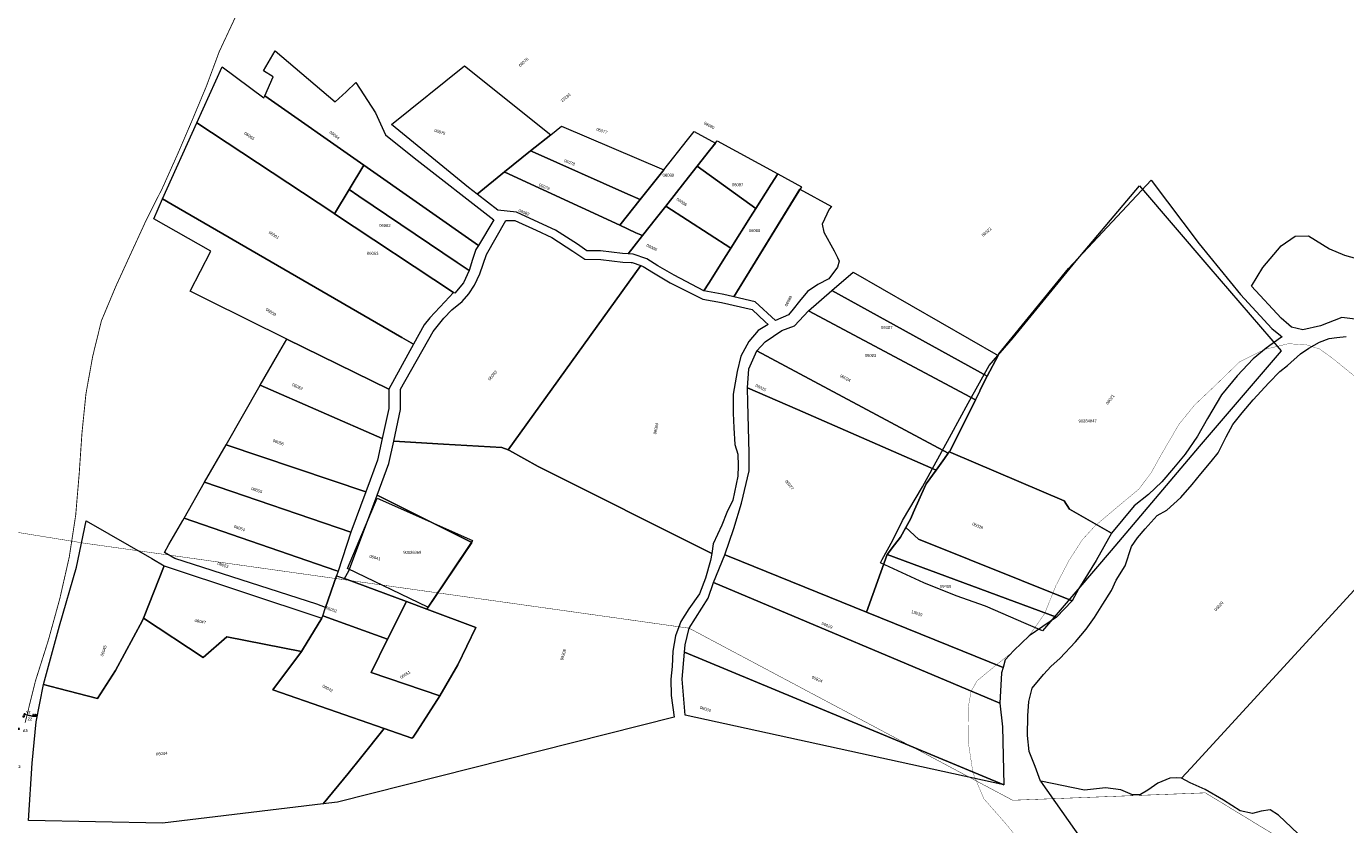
# Model space of a CAD drawing. Header units: metres. Extents: x 347609 to 748319, y 8548087 to 17123455.
# Tile 22 of 49: x 376187 to 376635, y 8568087 to 8568358. Entities that reach past the tile are written whole.
import ezdxf
from ezdxf import colors
from ezdxf.entities.mleader import LeaderData, LeaderLine
from ezdxf.enums import TextEntityAlignment as Align
from ezdxf.math import Vec2, Vec3

# ---------------------------------------------------------------- set-up
doc = ezdxf.new("R2010")
doc.units = ezdxf.units.M
doc.linetypes.add('ACAD_ISO02W100', pattern=[15, 12, -3])
doc.linetypes.add('ACAD_ISO04W100', pattern=[30, 24, -3, 0, -3])
for name, color, linetype in [('00_TEXTO', 7, 'Continuous'), ('manzanas', 2, 'Continuous'), ('VERTICES', 244, 'Continuous'), ('ZR_LIMA_PSAD56_A_WGS84', 210, 'Continuous')]:
    doc.layers.add(name, color=color, linetype=linetype)
for name, color, linetype, lineweight in [('02. FAJA MARGINAL', 5, 'ACAD_ISO02W100', 0), ('DISTANCIA', 7, 'Continuous', 9), ('Predios Rurales', 90, 'Continuous', 15), ('Red vial nacional', 242, 'Continuous', 40), ('Red vial vecinal', 241, 'ACAD_ISO04W100', 30)]:
    doc.layers.add(name, color=color, linetype=linetype, lineweight=lineweight)
doc.layers.add('Predios Rurales Nombres', color=7, linetype='Continuous', true_color=0xffffff)
doc.styles.add('ARIAL', font='arial.ttf')
doc.styles.add('MtXpl_MS_Shell_Dlg_2', font='txt')
doc.styles.add('ROMANS', font='romans.shx')
doc.styles.get("Standard").update_dxf_attribs({"font": 'simplex.shx'})
doc.styles.add('VERTICES', font='sanssb__.ttf')

# ---------------------------------------------------------------- blocks, each defined once
blk = doc.blocks.new('A$Cb4d16a24')
at = {"layer": 'VERTICES', "color": 6}
for centre in [(375919.77, 8568166.43), (375934.3, 8568166.33), (375925.11, 8568163.03), (375932.03, 8568156.9), (375915.42, 8568155.91), (375932.89, 8568152.65), (375933.66, 8568156.32), (375918.38, 8568151.96), (375939.98, 8568151.65), (375952.64, 8568148.87), (375966.39, 8568143.18), (375971.83, 8568140.31), (375974.45, 8568139.13), (375974.46, 8568141.57), (375975.49, 8568139.9), (375911.69, 8568130.12), (375993.72, 8568129.12), (376032.4, 8568126.66), (376036.41, 8568125.2), (376178.82, 8568126.29), (375925.57, 8568123.96), (375934.74, 8568123.32), (376009.43, 8568121.52), (376185.77, 8568123.91), (376186.09, 8568124.67), (375907.11, 8568117.94), (375945.61, 8568119.91), (376029.8, 8568118.93), (376040.08, 8568119.44), (376177.01, 8568117.3), (376184.13, 8568119.72), (375911.59, 8568115.29), (375918.13, 8568113.76), (375953.77, 8568114.54), (376030.5, 8568113.16), (376039.46, 8568114.59), (375914.1, 8568110.8), (375916.02, 8568109.91), (375950.7, 8568109.69), (375952.91, 8568108.29), (375962.58, 8568110.1), (375967.95, 8568107.86), (376042.1, 8568111.23), (376170.12, 8568110.91), (376175.89, 8568109.97), (375958.72, 8568106.48), (375972.69, 8568106.64), (376052.26, 8568106.54), (376168.29, 8568105.19), (376181.6, 8568107.11), (376066.4, 8568100.59), (376164.73, 8568102.53), (376075.8, 8568097.42), (376160.6, 8568091.2), (376100.17, 8568088.39), (376108.12, 8568086.28), (376120.25, 8568084.85), (376143.97, 8568085.18), (376154.83, 8568084.95), (376033.39, 8568079), (376045.03, 8568072.24), (376048.55, 8568072.45), (376036.21, 8568071.23), (376038.96, 8568068.47), (376043.43, 8568070.06), (376055.33, 8568069.53), (376061.03, 8568068.25), (376067.23, 8568065.7), (376081.97, 8568060.73), (376096.25, 8568055.45), (376104.71, 8568054.44), (376120.13, 8568054.36), (376149.69, 8568057.32), (376169.67, 8568057.3), (376111.67, 8568053.04), (376116.74, 8568050.84), (376170.02, 8568050.29), (376172.42, 8568044.42), (376176, 8568037.71), (376181.59, 8568038.27), (376181.59, 8568037.62)]:
    blk.add_circle(centre, 0.2, dxfattribs=at)
at = {"layer": 'DISTANCIA', "style": 'ROMANS'}
for s, rotation, p in [('6.33', 327.558, (375922.69, 8568165.25)), ('11.38', 67.5074, (375916.91, 8568161.2)), ('9.76', 19.7315, (375929.48, 8568165.22)), ('9.70', 76.4551, (375933.72, 8568161.29)), ('4.94', 306.8803, (375916.4, 8568153.55)), ('3.75', 78.0596, (375933.93, 8568154.63)), ('7.16', 351.9593, (375936.54, 8568152.72)), ('12.97', 347.643, (375946.67, 8568150.79)), ('14.88', 337.5201, (375960.09, 8568146.45)), ('22.84', 72.9731, (375914.36, 8568141.02)), ('6.15', 332.199, (375969.46, 8568142.25)), ('2.92', 25.5253, (375973.1, 8568141.6)), ('1.97', 301.6611, (375975.57, 8568140.97)), ('21.71', 332.5483, (375984.36, 8568134.65)), ('17.44', 334.2035, (376001.78, 8568125.89)), ('4.27', 339.9622, (376034.51, 8568126.52)), ('7.45', 347.425, (376182.57, 8568126.07)), ('13.02', 69.3837, (375908.68, 8568124.21)), ('9.20', 355.977, (375929.99, 8568123.02)), ('11.39', 342.61, (375939.85, 8568121.11)), ('8.15', 71.4284, (376030.63, 8568123.25)), ('6.83', 302.5372, (376038.83, 8568122.52)), ('9.17', 78.6543, (376177.29, 8568121.81)), ('5.20', 329.4893, (375908.85, 8568116.19)), ('12.63', 53.8918, (375922.28, 8568118.42)), ('9.76', 326.6365, (375949.23, 8568116.83)), ('22.68', 338.345, (376020.05, 8568117.92)), ('5.82', 276.8813, (376029.5, 8568116.03)), ('4.89', 82.6985, (376040.38, 8568116.98)), ('5.15', 299.1683, (375912.36, 8568112.65)), ('5.74', 57.7508, (375951.68, 8568112.31)), ('4.27', 308.1818, (376041.31, 8568113.18)), ('7.42', 81.3198, (376175.88, 8568113.78)), ('2.12', 335.2089, (375914.88, 8568109.81)), ('4.39', 61.3145, (375917.45, 8568111.24)), ('2.61', 327.5953, (375951.47, 8568108.5)), ('5.29', 43.1522, (375961.11, 8568107.93)), ('5.82', 337.3816, (375964.94, 8568108.43)), ('11.19', 335.182, (376047.34, 8568109.49)), ('6.00', 72.2464, (376168.66, 8568108.26)), ('5.85', 350.7715, (376172.89, 8568111.04)), ('6.09', 342.7348, (375955.69, 8568106.78)), ('4.89', 345.5781, (375969.98, 8568106.71)), ('15.34', 337.19, (376059.29, 8568104.27)), ('4.44', 36.743, (376166.09, 8568104.26)), ('9.92', 341.3723, (376071.49, 8568099.55)), ('26.00', 339.6655, (376087.97, 8568093.56)), ('12.07', 69.9895, (376162.04, 8568097.07)), ('66.70', 335.52, (376002.48, 8568092.38)), ('8.22', 345.0976, (376104.13, 8568087.98)), ('12.22', 353.3097, (376113.79, 8568086.26)), ('23.73', 0.7974, (376131.8, 8568085.63)), ('10.86', 358.7693, (376149.17, 8568085.71)), ('8.51', 47.2429, (376157.26, 8568088.47)), ('8.26', 289.955, (376034.21, 8568074.9)), ('3.52', 3.4768, (376046.77, 8568071.74)), ('3.90', 314.9112, (376037, 8568069.6)), ('4.74', 19.5125, (376041.41, 8568068.67)), ('2.71', 53.643, (376044.56, 8568070.58)), ('7.38', 336.6798, (376052.06, 8568070.25)), ('5.84', 347.3214, (376057.89, 8568068.33)), ('6.71', 337.6687, (376063.82, 8568066.4)), ('15.56', 341.3664, (376074.4, 8568062.65)), ('15.22', 339.7069, (376088.79, 8568057.54)), ('8.52', 353.205, (376100.48, 8568054.37)), ('29.70', 5.717, (376134.96, 8568055.26)), ('19.99', 359.9536, (376159.8, 8568056.73)), ('7.02', 272.8604, (376169.23, 8568053.68)), ('7.10', 348.5966, (376108.02, 8568053.17)), ('5.52', 336.5357, (376113.85, 8568051.46)), ('4.89', 46.0434, (376118.82, 8568052.16)), ('6.34', 292.2358, (376170.68, 8568047.07)), ('7.60', 298.0176, (376173.7, 8568040.71)), ('5.59', 359.1215, (376178.82, 8568037.33))]:
    blk.add_text(s, height=0.5, rotation=rotation, dxfattribs=at).set_placement(p, align=Align.MIDDLE)
for s, p in [('1.73', (375936.45, 8568158.5)), ('1.30', (375979.19, 8568138.75)), ('0.82', (376189.5, 8568124.31)), ('0.65', (376184.2, 8568036.92))]:
    blk.add_text(s, height=0.5, dxfattribs=at).set_placement(p, align=Align.MIDDLE)
at = {"layer": 'VERTICES', "style": 'VERTICES'}
for s, p in [('N1', (375919.64, 8568167.69)), ('P1', (375935.57, 8568166.97)), ('O1', (375925.37, 8568164.36)), ('Q1', (375933.27, 8568157.69)), ('R1', (375935.2, 8568156.36)), ('M1', (375913.89, 8568155.91)), ('S1', (375934.22, 8568153.39)), ('T1', (375940.28, 8568152.92)), ('L1', (375916.95, 8568151.65)), ('U1', (375953.43, 8568150.26)), ('V1', (375967, 8568144.44)), ('X1', (375974.91, 8568142.82)), ('W1', (375971.57, 8568141.51)), ('Y1', (375976.94, 8568140)), ('Z1', (375973.1, 8568137.7)), ('K1', (375910.32, 8568130.61)), ('A2', (375994.66, 8568130.36)), ('E2', (376031.76, 8568128.01)), ('F2', (376037.58, 8568126.34)), ('X2', (376178.35, 8568127.55)), ('Y2', (376187.28, 8568125.34)), ('E1', (375926.44, 8568122.8)), ('D1', (375934.74, 8568122.13)), ('B2', (376010.35, 8568122.74)), ('Z2', (376187.86, 8568123.07)), ('J1', (375905.82, 8568117.66)), ('C1', (375945.06, 8568118.76)), ('D2', (376028.26, 8568119.1)), ('G2', (376041.56, 8568119.91)), ('W2', (376175.36, 8568117.51)), ('A3', (376186.28, 8568119.09)), ('I1', (375910.75, 8568114.28)), ('F1', (375919.49, 8568112.95)), ('B1', (375952.37, 8568114.27)), ('C2', (376029.41, 8568114.25)), ('H2', (376040.95, 8568115.11)), ('I2', (376043.09, 8568112.3)), ('U2', (376169.06, 8568112.06)), ('H1', (375913.02, 8568109.85)), ('G1', (375916.98, 8568108.81)), ('A1', (375949.29, 8568109.48)), ('Z', (375952.52, 8568107)), ('X', (375962.83, 8568108.81)), ('J2', (376053.04, 8568107.85)), ('V2', (376174.88, 8568111.09)), ('B3', (376183.84, 8568106.89)), ('Y', (375959.11, 8568105.19)), ('W', (375967.49, 8568106.59)), ('V', (375972.5, 8568105.36)), ('S2', (376163.25, 8568103.24)), ('T2', (376166.99, 8568106.09)), ('K2', (376066.91, 8568101.98)), ('L2', (376076.46, 8568098.64)), ('M2', (376100.83, 8568089.82)), ('R2', (376159.22, 8568091.94)), ('N2', (376108.47, 8568087.66)), ('O2', (376120.57, 8568086.16)), ('P2', (376144.09, 8568086.49)), ('Q2', (376153.98, 8568086.16)), ('U', (376032.56, 8568078.01)), ('Q', (376045.78, 8568071.01)), ('P', (376048.6, 8568071.2)), ('T', (376035.15, 8568070.41)), ('S', (376038.77, 8568067.22)), ('R', (376044, 8568068.98)), ('O', (376054.92, 8568068.3)), ('N', (376060.81, 8568067.02)), ('M', (376066.82, 8568064.49)), ('L', (376081.67, 8568059.55)), ('K', (376096, 8568054.21)), ('J', (376104.56, 8568053.15)), ('G', (376120.86, 8568053.35)), ('F', (376149.78, 8568056.02)), ('E', (376168.83, 8568056.31)), ('I', (376111.44, 8568051.83)), ('H', (376117.05, 8568049.56)), ('D', (376168.83, 8568050.01)), ('C', (376171.25, 8568043.86)), ('B', (376175.38, 8568036.64)), ('A', (376182.15, 8568036.65)), ('C3', (376183.84, 8568038.26))]:
    blk.add_text(s, height=0.9, dxfattribs=at).set_placement(p, align=Align.MIDDLE)
at = {"layer": '00_TEXTO', "color": 0, "lineweight": 9}
ml = blk.add_multileader_mtext('Standard', dxfattribs=at)
ml.set_content('')
ml.set_leader_properties()
ml.build(insert=Vec2(0, 0))
ml.multileader.update_dxf_attribs({"text_right_attachment_type": 6, "dogleg_length": 3, "arrow_head_size": 0.3})
ctx = ml.context
ctx.base_point, ctx.char_height, ctx.arrow_head_size, ctx.landing_gap_size, ctx.plane_origin = Vec3(375937.41, 8568158.15), 0.009, 0.3, 0.0045, Vec3(375913.02, 8568140.16)
ctx.right_attachment = 6
notes = []
notes.append((ctx, [(1, (1, 1, 0), (375935.5, 8568158.15), (1, 0), 1.9, [(0, [(375933.01, 8568156.76)], 0, [])])]))
ctx.mtext.insert, ctx.mtext.text_direction, ctx.mtext.rotation, ctx.mtext.flow_direction = Vec3(375937.41, 8568158.14), Vec3(-1, 0), 3.141593, 5
ml = blk.add_multileader_mtext('Standard', dxfattribs=at)
ml.set_content('')
ml.set_leader_properties()
ml.build(insert=Vec2(0, 0))
ml.multileader.update_dxf_attribs({"text_right_attachment_type": 6, "dogleg_length": 3, "arrow_head_size": 0.3})
ctx = ml.context
ctx.base_point, ctx.char_height, ctx.arrow_head_size, ctx.landing_gap_size, ctx.plane_origin = Vec3(375971.94, 8568137.13), 0.009, 0.3, 0.0045, Vec3(375954.68, 8568122.47)
ctx.right_attachment, ctx.text_align_type = 6, 2
notes.append((ctx, [(0, (1, 1, 0), (375973.86, 8568137.14), (-1, 0), 1.9, [(0, [(375974.66, 8568139.07)], 0, [])])]))
ctx.mtext.insert, ctx.mtext.text_direction, ctx.mtext.rotation, ctx.mtext.alignment, ctx.mtext.flow_direction = Vec3(375971.95, 8568137.13), Vec3(-1, 0), 3.141593, 3, 5
ml = blk.add_multileader_mtext('Standard', dxfattribs=at)
ml.set_content('')
ml.set_leader_properties()
ml.build(insert=Vec2(0, 0))
ml.multileader.update_dxf_attribs({"text_right_attachment_type": 6, "dogleg_length": 3, "arrow_head_size": 0.3})
ctx = ml.context
ctx.base_point, ctx.char_height, ctx.arrow_head_size, ctx.landing_gap_size, ctx.plane_origin = Vec3(375980.12, 8568138.41), 0.009, 0.3, 0.0045, Vec3(375955.49, 8568122.83)
ctx.right_attachment = 6
notes.append((ctx, [(1, (1, 1, 0), (375978.21, 8568138.41), (1, 0), 1.9, [(0, [(375975.68, 8568139.69)], 0, [])])]))
ctx.mtext.insert, ctx.mtext.text_direction, ctx.mtext.rotation, ctx.mtext.flow_direction = Vec3(375980.12, 8568138.41), Vec3(-1, 0), 3.141593, 5
ml = blk.add_multileader_mtext('Standard', dxfattribs=at)
ml.set_content('')
ml.set_leader_properties()
ml.build(insert=Vec2(0, 0))
ml.multileader.update_dxf_attribs({"text_right_attachment_type": 6, "dogleg_length": 3, "arrow_head_size": 0.3})
ctx = ml.context
ctx.base_point, ctx.char_height, ctx.arrow_head_size, ctx.landing_gap_size, ctx.plane_origin = Vec3(376190.19, 8568123.97), 0.009, 0.3, 0.0045, Vec3(376171.19, 8568105.04)
ctx.right_attachment = 6
notes.append((ctx, [(1, (1, 1, 0), (376188.79, 8568123.97), (1, 0), 1.41, [(0, [(376186.43, 8568124.54)], 0, [])])]))
ctx.mtext.insert, ctx.mtext.text_direction, ctx.mtext.rotation, ctx.mtext.flow_direction = Vec3(376190.2, 8568123.97), Vec3(-1, 0), 3.141593, 5
ml = blk.add_multileader_mtext('Standard', dxfattribs=at)
ml.set_content('')
ml.set_leader_properties()
ml.build(insert=Vec2(0, 0))
ml.multileader.update_dxf_attribs({"text_right_attachment_type": 6, "dogleg_length": 3, "arrow_head_size": 0.3})
ctx = ml.context
ctx.base_point, ctx.char_height, ctx.arrow_head_size, ctx.landing_gap_size, ctx.plane_origin = Vec3(376184.86, 8568036.62), 0.009, 0.3, 0.0045, Vec3(376166.46, 8568018.36)
ctx.right_attachment = 6
notes.append((ctx, [(1, (1, 1, 0), (376183.45, 8568036.62), (1, 0), 1.41, [(0, [(376181.7, 8568037.86)], 0, [])])]))
ctx.mtext.insert, ctx.mtext.text_direction, ctx.mtext.rotation, ctx.mtext.flow_direction = Vec3(376184.86, 8568036.62), Vec3(-1, 0), 3.141593, 5
for ctx, leaders in notes:
    for number, flags, end, landing, length, lines in leaders:
        leader = LeaderData()
        leader.index, (leader.has_last_leader_line, leader.has_dogleg_vector, leader.attachment_direction) = number, flags
        leader.last_leader_point, leader.dogleg_vector, leader.dogleg_length = Vec3(end), Vec3(landing), length
        for number, points, colour, breaks in lines:
            line = LeaderLine()
            line.index, line.vertices, line.color, line.breaks = number, Vec3.list(points), colors.encode_raw_color(colour), breaks
            leader.lines.append(line)
        ctx.leaders.append(leader)

msp = doc.modelspace()

# ---------------------------------------------------------------- linework, layer by layer
at = {"layer": '02. FAJA MARGINAL', "color": 5, "true_color": 0x0000ff, "const_width": 0.15}
msp.add_lwpolyline([(375944.21, 8568225.32), (376206.11, 8568182.84), (376411.91, 8568153.92), (376521.88, 8568095.45), (376587.39, 8568097.97), (376762.57, 8567991.38), (376844.21, 8567959.75), (376944.87, 8567884.1), (376955.43, 8567843.63), (376907.81, 8567795.71), (376886.7, 8567724.66), (376871.82, 8567560.1), (376878.43, 8567515.12), (376926.06, 8567441.04)], dxfattribs=at)
at = {"layer": 'Predios Rurales', "lineweight": 15}
for points in [[(376267.67, 8568334.81), (376270.57, 8568341.27), (376267.25, 8568343.29), (376271.25, 8568350.06), (376291.64, 8568332.73), (376295.32, 8568336.22), (376298.67, 8568339.39), (376305.29, 8568329.06), (376308.76, 8568321.61), (376318.49, 8568313.77), (376345.59, 8568292.71), (376340.31, 8568283.98), (376301.36, 8568311.23)], [(376290.79, 8568295.16), (376244.58, 8568325.69), (376253.2, 8568344.62), (376267.35, 8568334.11), (376267.67, 8568334.81), (376301.36, 8568311.23), (376296.38, 8568302.96), (376291.42, 8568294.74)], [(376336.95, 8568303.71), (376310.75, 8568325.03), (376335.6, 8568345.07), (376349.59, 8568333.84), (376363.32, 8568322.82), (376364.87, 8568321.57), (376358.04, 8568316.09), (376349.14, 8568308.94), (376339.84, 8568301.46)], [(376314.27, 8568252.7), (376236.2, 8568297.91), (376232.96, 8568299.79), (376244.58, 8568325.69), (376290.79, 8568295.16), (376291.42, 8568294.74), (376331.83, 8568268.04), (376328.86, 8568264.79), (376323.84, 8568259.39), (376321.83, 8568256.99), (376320.02, 8568253.7), (376318.21, 8568250.41)], [(376395.31, 8568299.56), (376391.04, 8568301.45), (376358.58, 8568315.85), (376358.04, 8568316.09), (376364.87, 8568321.57), (376368.49, 8568324.48), (376403.32, 8568309.67), (376402.98, 8568309.24)], [(376393.85, 8568288.32), (376388.4, 8568290.84), (376395.31, 8568299.56), (376402.98, 8568309.24), (376403.32, 8568309.67), (376411.41, 8568319.88), (376413.66, 8568322.71), (376420.88, 8568318.77), (376418.87, 8568316.23), (376414.69, 8568310.94), (376410.51, 8568305.64), (376403.97, 8568297.36), (376400.83, 8568293.38), (376396.05, 8568287.31)], [(376434.6, 8568296.53), (376414.69, 8568310.94), (376418.87, 8568316.23), (376421.51, 8568319.57), (376442.06, 8568308.34), (376439.85, 8568304.85)], [(376388.4, 8568290.84), (376349.32, 8568308.86), (376349.14, 8568308.94), (376358.04, 8568316.09), (376358.58, 8568315.85), (376391.04, 8568301.45), (376395.31, 8568299.56)], [(376299.65, 8568300.76), (376296.38, 8568302.96), (376301.36, 8568311.23), (376340.31, 8568283.98), (376339.45, 8568282.56), (376338.34, 8568279.15), (376337.11, 8568275.51), (376333.05, 8568278.24)], [(376426.11, 8568283.09), (376403.97, 8568297.36), (376410.51, 8568305.64), (376414.69, 8568310.94), (376434.6, 8568296.53), (376432.83, 8568293.73)], [(376381.76, 8568282.19), (376377.18, 8568282.2), (376374.02, 8568284.46), (376366.56, 8568289.23), (376360.89, 8568291.76), (376353.2, 8568295.24), (376346.87, 8568296), (376339.84, 8568301.46), (376349.14, 8568308.94), (376349.32, 8568308.86), (376388.4, 8568290.84), (376393.85, 8568288.32), (376396.05, 8568287.31), (376393.27, 8568283.79), (376391.16, 8568281.12), (376389.31, 8568281.22)], [(376418.6, 8568271.19), (376424.52, 8568280.57), (376426.11, 8568283.09), (376432.83, 8568293.73), (376434.6, 8568296.53), (376439.85, 8568304.85), (376442.06, 8568308.34), (376450.09, 8568303.95), (376427.16, 8568266.53), (376424.77, 8568267.1), (376423.18, 8568267.48), (376416.97, 8568268.61)], [(376539.39, 8568197.18), (376500.86, 8568213.64), (376500.35, 8568213.85), (376500.61, 8568214.21), (376509.26, 8568231.52), (376510.74, 8568234.48), (376510.83, 8568234.95), (376513.26, 8568239.58), (376516.94, 8568246.57), (376517.22, 8568247.11), (376540.87, 8568276.17), (376568.93, 8568306.16), (376585.29, 8568284.52), (376599.38, 8568267.3), (376609.98, 8568255.81), (376612.88, 8568253.4), (376613.43, 8568252.94), (376612.88, 8568252.54), (376608.05, 8568249.05), (376603.6, 8568245.42), (376598.17, 8568239.66), (376592.85, 8568233.21), (376588.16, 8568225.16), (376584.76, 8568219.13), (376580.51, 8568213.06), (376576.53, 8568208.3), (376572.64, 8568203.65), (376568.11, 8568199.33), (376563.14, 8568195.48), (376555.46, 8568186.25), (376541.16, 8568194.36), (376541.17, 8568194.41)], [(376331.83, 8568268.04), (376291.42, 8568294.74), (376296.38, 8568302.96), (376299.65, 8568300.76), (376333.05, 8568278.24), (376337.11, 8568275.51), (376335.23, 8568271.24), (376332.31, 8568267.72)], [(376427.16, 8568266.53), (376449.56, 8568303.09), (376460.31, 8568297.22), (376459.57, 8568296.33), (376457.13, 8568291.25), (376457.68, 8568288.53), (376461.17, 8568282.14), (376462.3, 8568279.87), (376462.9, 8568278.61), (376462.32, 8568276.55), (376459.38, 8568272.62), (376455.63, 8568270.69), (376452.17, 8568268.33), (376449.43, 8568265.06), (376447.24, 8568262.28), (376445.69, 8568260.41), (376441.29, 8568258.53), (376434.38, 8568264.81)], [(376229.96, 8568293.01), (376232.96, 8568299.79), (376236.2, 8568297.91), (376314.27, 8568252.7), (376318.21, 8568250.41), (376309.83, 8568235.17), (376275.18, 8568252.16), (376248.46, 8568265.4), (376242.33, 8568268.44), (376249.38, 8568282.08)], [(376397.54, 8568279.38), (376392.96, 8568281.02), (376391.16, 8568281.12), (376393.27, 8568283.79), (376396.05, 8568287.31), (376400.83, 8568293.38), (376403.97, 8568297.36), (376426.11, 8568283.09), (376424.52, 8568280.57), (376418.6, 8568271.19), (376416.97, 8568268.61), (376406.81, 8568273.84), (376401.28, 8568277.09)], [(376392.18, 8568278.17), (376392.53, 8568278.16), (376395.52, 8568277.12), (376350.42, 8568214.52), (376348.32, 8568215.31), (376328.43, 8568216.49), (376311.52, 8568217.46), (376313.86, 8568228.18), (376313.84, 8568235.18), (376324.88, 8568254.76), (376328.58, 8568259.3), (376331.29, 8568262.14), (376334.78, 8568264.99), (376337.07, 8568267.52), (376339, 8568270.49), (376340.82, 8568274.32), (376343, 8568280.94), (376349.66, 8568292.51), (376352.64, 8568292.44), (376359.89, 8568289.12), (376365.24, 8568286.73), (376372.44, 8568282.09), (376376.44, 8568279.36), (376381.86, 8568279.25), (376389.36, 8568278.29)], [(376673.57, 8568230.73), (376650.08, 8568251.62), (376645.46, 8568255.46), (376639.17, 8568258.82), (376633.81, 8568259.5), (376626.55, 8568256.7), (376620.47, 8568255.34), (376616.68, 8568256.25), (376615.71, 8568257.06), (376613.13, 8568259.22), (376603.05, 8568270.14), (376606.87, 8568276.45), (376613.09, 8568283.88), (376617.85, 8568287.17), (376622.49, 8568287.26), (376629.58, 8568282.85), (376634.71, 8568280.7), (376644.87, 8568277.79), (376653.77, 8568276.68), (376665.02, 8568277.7), (376666.25, 8568277.21), (376673.56, 8568274.22), (376681.9, 8568266.89), (376696.86, 8568251.19)], [(376419.6, 8568179.29), (376360.57, 8568208.82), (376350.88, 8568214.35), (376350.42, 8568214.52), (376395.52, 8568277.12), (376396.28, 8568276.85), (376399.82, 8568274.66), (376405.51, 8568271.33), (376416.56, 8568265.7), (376422.88, 8568264.62), (376433.33, 8568262.16), (376437.74, 8568258.03), (376438.75, 8568257.08), (376437.67, 8568256.43), (376435.44, 8568255.09), (376432.22, 8568251.36), (376429.49, 8568246.39), (376428.29, 8568241.14), (376426.87, 8568233.5), (376426.9, 8568227.01), (376427.1, 8568222.05), (376427.51, 8568216.36), (376428.52, 8568213.02), (376428.61, 8568209.07), (376428.5, 8568205.53), (376426.77, 8568197.44), (376424.76, 8568193.27), (376422.99, 8568188.97), (376420.13, 8568182.62)], [(376513.26, 8568239.58), (376460.46, 8568268.63), (376467.68, 8568274.95), (376516.94, 8568246.57)], [(376509.26, 8568231.52), (376452.55, 8568261.71), (376460.46, 8568268.63), (376513.26, 8568239.58), (376510.83, 8568234.95), (376510.74, 8568234.48)], [(376499.99, 8568213.35), (376434.93, 8568248.14), (376437.76, 8568251.27), (376443.44, 8568255.07), (376447.77, 8568256.69), (376452.55, 8568261.71), (376509.26, 8568231.52), (376500.61, 8568214.21), (376500.35, 8568213.85)], [(376266.18, 8568236.49), (376272.07, 8568246.75), (376275.18, 8568252.16), (376309.83, 8568235.17), (376309.85, 8568228.61), (376307.6, 8568218.33)], [(376448.75, 8568228.2), (376431.75, 8568235.6), (376432.26, 8568242.1), (376434.93, 8568248.14), (376499.99, 8568213.35), (376498.72, 8568211.6), (376495.88, 8568207.67)], [(376302.02, 8568200.29), (376254.53, 8568216.18), (376266.18, 8568236.49), (376307.6, 8568218.33), (376305.99, 8568210.98), (376303.48, 8568204.21)], [(376431.89, 8568230.62), (376431.75, 8568235.6), (376448.75, 8568228.2), (376495.88, 8568207.67), (376492.48, 8568202.98), (376492.39, 8568202.78), (376488.12, 8568193.09), (376487.29, 8568191.2), (376485.6, 8568188.13), (376483.79, 8568184.84), (376481.69, 8568182.29), (376479.28, 8568178.98), (376472.21, 8568159.32), (376425.52, 8568178.23), (376424.11, 8568178.8), (376427.12, 8568187.77), (376429.68, 8568196.45), (376432.29, 8568207.41), (376432.35, 8568213.53)], [(376296.9, 8568186.51), (376247.25, 8568203.49), (376254.53, 8568216.18), (376302.02, 8568200.29)], [(376333.33, 8568141.5), (376339.42, 8568154.19), (376322.82, 8568160.36), (376338.12, 8568183.09), (376305.88, 8568199.17), (376309.85, 8568209.84), (376311.52, 8568217.46), (376328.43, 8568216.49), (376348.32, 8568215.31), (376350.42, 8568214.52), (376350.88, 8568214.35), (376360.57, 8568208.82), (376419.6, 8568179.29), (376419.23, 8568176.97), (376417.52, 8568170.87), (376415.44, 8568165.64), (376411.84, 8568160.45), (376409.09, 8568156.19), (376407.32, 8568151.35), (376406.44, 8568146.12), (376406.2, 8568140.86), (376405.67, 8568136.64), (376405.86, 8568131.04), (376406.83, 8568123.63), (376292.44, 8568094.8), (376287.59, 8568094.22), (376296.01, 8568104.51), (376300.2, 8568109.71), (376308.24, 8568119.83), (376317.69, 8568116.56), (376318.11, 8568116.87), (376318.13, 8568116.89), (376319.53, 8568118.97), (376327.24, 8568130.98)], [(376542.1, 8568163.21), (376489.89, 8568184.14), (376485.6, 8568188.13), (376487.29, 8568191.2), (376488.12, 8568193.09), (376492.39, 8568202.78), (376492.48, 8568202.98), (376495.88, 8568207.67), (376498.72, 8568211.6), (376499.99, 8568213.35), (376500.35, 8568213.85), (376500.86, 8568213.64), (376539.39, 8568197.18), (376541.17, 8568194.41), (376541.16, 8568194.36), (376555.46, 8568186.25), (376550.27, 8568176.97), (376544.43, 8568167.41)], [(376291.81, 8568173.57), (376240.25, 8568191.31), (376247.25, 8568203.49), (376296.9, 8568186.51), (376292.65, 8568173.28)], [(376315.85, 8568162.95), (376294.84, 8568170.76), (376296.29, 8568173.36), (376302.22, 8568189.33), (376305.88, 8568199.17), (376338.12, 8568183.09), (376322.82, 8568160.36)], [(376192.48, 8568134.78), (376197.9, 8568154.75), (376203.71, 8568174.64), (376206.94, 8568190.44), (376229.31, 8568177.57), (376233.45, 8568175.07), (376226.47, 8568157.28), (376226.16, 8568156.48), (376216.91, 8568139.51), (376210.83, 8568130.04), (376197.68, 8568133.44)], [(376285.43, 8568162.13), (376237.1, 8568177.56), (376233.58, 8568179.69), (376235.11, 8568182.34), (376239.8, 8568190.53), (376240.25, 8568191.31), (376291.81, 8568173.57), (376292.65, 8568173.28), (376292.1, 8568171.7), (376288.38, 8568160.97)], [(376536.77, 8568157.65), (376479.28, 8568178.98), (376481.69, 8568182.29), (376483.79, 8568184.84), (376485.6, 8568188.13), (376489.89, 8568184.14), (376542.1, 8568163.21)], [(376246.77, 8568143.93), (376226.47, 8568157.28), (376233.45, 8568175.07), (376287.13, 8568157.36), (376280.56, 8568146.62), (376280.14, 8568146.05), (376254.8, 8568151)], [(376517.57, 8568128.46), (376420.24, 8568169.47), (376424.11, 8568178.8), (376425.52, 8568178.23), (376472.21, 8568159.32), (376518.61, 8568140.52), (376518.1, 8568138.7)], [(376518.61, 8568140.52), (376472.21, 8568159.32), (376479.28, 8568178.98), (376536.77, 8568157.65), (376527.54, 8568151.35), (376522.25, 8568146.38), (376519.34, 8568143.15)], [(376309.44, 8568150.14), (376287.72, 8568157.99), (376287.38, 8568158.1), (376288.38, 8568160.97), (376292.1, 8568171.7), (376294.84, 8568170.76), (376315.85, 8568162.95)], [(376518.89, 8568100.73), (376410.37, 8568145.74), (376410.58, 8568148.31), (376411.94, 8568153.96), (376418.37, 8568164.1), (376420.24, 8568169.47), (376517.57, 8568128.46), (376518.43, 8568120.42)], [(376327.24, 8568130.98), (376303.8, 8568138.87), (376309.44, 8568150.14), (376315.85, 8568162.95), (376322.82, 8568160.36), (376339.42, 8568154.19), (376333.33, 8568141.5)], [(376232.9, 8568087.72), (376187.34, 8568088.59), (376188.61, 8568108.1), (376190.01, 8568122.09), (376192.48, 8568134.78), (376197.68, 8568133.44), (376210.83, 8568130.04), (376216.91, 8568139.51), (376226.16, 8568156.48), (376226.47, 8568157.28), (376246.77, 8568143.93), (376254.8, 8568151), (376280.14, 8568146.05), (376270.41, 8568132.93), (376308.24, 8568119.83), (376300.2, 8568109.71), (376296.01, 8568104.51), (376287.59, 8568094.22)], [(376308.24, 8568119.83), (376270.41, 8568132.93), (376280.14, 8568146.05), (376280.56, 8568146.62), (376287.13, 8568157.36), (376287.38, 8568158.1), (376287.72, 8568157.99), (376309.44, 8568150.14), (376303.8, 8568138.87), (376327.24, 8568130.98), (376319.53, 8568118.97), (376318.13, 8568116.89), (376318.11, 8568116.87), (376317.69, 8568116.56)], [(376518.89, 8568100.73), (376410.59, 8568124.41), (376409.61, 8568136.61), (376410.37, 8568145.74)]]:
    msp.add_lwpolyline(points, close=True, dxfattribs=at)
for points in [[(376683.42, 8568216.29), (376582.44, 8568106.34), (376582.43, 8568106.35), (376579.28, 8568102.91), (376579.27, 8568102.9), (376577.7, 8568103.04), (376575.3, 8568102.97), (376571.23, 8568101.23), (376567.87, 8568098.83), (376565.3, 8568097.36), (376562.61, 8568097.26), (376558.61, 8568098.94), (376553.43, 8568099.72), (376546.32, 8568098.87), (376531.42, 8568101.96), (376531.38, 8568101.9), (376529.59, 8568106.88), (376527.55, 8568112), (376526.94, 8568117.47), (376527.07, 8568124.11), (376527.41, 8568129), (376528.49, 8568133.55), (376532.35, 8568138.17), (376534.97, 8568141.06), (376537.89, 8568143.67), (376543.24, 8568149.31), (376546.85, 8568153.64), (376549.7, 8568157.58), (376552.5, 8568162.06), (376555.45, 8568166.76), (376557.01, 8568170.27), (376560.18, 8568175.08), (376562.3, 8568181.7), (376564.37, 8568184.61), (376566.94, 8568187.7), (376571.03, 8568192.21), (376574.31, 8568194.03), (376579.1, 8568198.28), (376582.86, 8568202.8), (376585.8, 8568206.34), (376589.3, 8568210.54), (376591.75, 8568213.52), (376594.45, 8568218.91), (376596.69, 8568223.19), (376599.93, 8568227.12), (376603.6, 8568231.47), (376608.91, 8568237.34), (376612.69, 8568241.09), (376615.35, 8568243.24), (376619.68, 8568247.16), (376622.51, 8568249.12), (376626.19, 8568251.06), (376629.41, 8568252.32), (376632.05, 8568252.67), (376635.22, 8568252.99)], [(376645.3, 8568066.96), (376625.35, 8568077.18), (376621.05, 8568081.96), (376612.19, 8568090.33), (376609.39, 8568092.23), (376606.4, 8568091.71), (376603.37, 8568090.98), (376599.25, 8568091.81), (376593.49, 8568095.44), (376587.31, 8568099.15), (376582.18, 8568101.4), (376579.28, 8568102.91), (376582.43, 8568106.35), (376582.44, 8568106.34), (376683.42, 8568216.29)]]:
    msp.add_lwpolyline(points, dxfattribs=at)
at = {"layer": 'Red vial nacional', "transparency": 33554623, "const_width": 0.3}
msp.add_lwpolyline([(376186.25, 8568121.83), (376189.7, 8568135.81), (376194.16, 8568149.9), (376198.03, 8568163.94), (376201.24, 8568178.08), (376203.44, 8568192.38), (376204.63, 8568206.53), (376205.57, 8568220.28), (376206.92, 8568233.6), (376209.22, 8568246.35), (376212.18, 8568258.39), (376217.07, 8568270.08), (376222.27, 8568281.42), (376227.31, 8568292.38), (376232.94, 8568303.55), (376237.98, 8568314.8), (376242.95, 8568326.35), (376247.88, 8568338.15), (376252.2, 8568349.79), (376257.62, 8568361.39)], dxfattribs=at)
at = {"layer": 'Red vial vecinal', "lineweight": 15, "transparency": 33554687, "const_width": 0.1}
msp.add_lwpolyline([(376725.53, 8568168.62), (376631.19, 8568245.16), (376626.29, 8568248.77), (376621.71, 8568250.24), (376615.56, 8568250.58), (376607.57, 8568248.66), (376599.05, 8568244.45), (376590.9, 8568236.56), (376583.67, 8568229.7), (376578.38, 8568223.14), (376572.72, 8568213.48), (376568.82, 8568206.5), (376564.86, 8568201.26), (376556.74, 8568194.47), (376549.97, 8568188.78), (376545.5, 8568183.89), (376540.96, 8568176.81), (376536.63, 8568168.47), (376532.76, 8568158.89), (376528.15, 8568152.25), (376522.7, 8568146.54), (376515.48, 8568140.74), (376509.84, 8568136.08), (376507.78, 8568132.54), (376506.76, 8568126.87), (376506.9, 8568114.59), (376508.39, 8568104.75), (376512.08, 8568095.98), (376519.43, 8568087.62), (376524.12, 8568081.89)], dxfattribs=at)
at = {"layer": 'ZR_LIMA_PSAD56_A_WGS84', "linetype": 'Continuous', "lineweight": 15, "flags": 128}
for points in [[(376555.37, 8568180.28), (376531.99, 8568153.06), (376526.43, 8568155.39), (376512.66, 8568161.36), (376502.71, 8568164.93), (376491.68, 8568169.33), (376476.92, 8568176.13), (376477.5, 8568177.21), (376481.15, 8568183.85), (376484.47, 8568190.49), (376491.19, 8568201.94), (376494.51, 8568207.91), (376501.06, 8568219.95), (376506.78, 8568230.4), (376513.91, 8568243.18), (376522.04, 8568252.64), (376543.44, 8568278.7), (376565, 8568304.26), (376588.55, 8568276.71), (376613.1, 8568248.16), (376585.23, 8568215.63), (376555.37, 8568180.28)], [(376338.3, 8568183.77), (376323.12, 8568161.09), (376295.83, 8568174.26), (376305.86, 8568198.08), (376338.3, 8568183.77)]]:
    msp.add_lwpolyline(points, close=True, dxfattribs=at)
msp.add_lwpolyline([(376548.15, 8568078.29), (376531.42, 8568101.96), (376531.38, 8568101.9), (376529.59, 8568106.88), (376527.55, 8568112), (376526.94, 8568117.47), (376527.07, 8568124.11), (376527.41, 8568129), (376528.49, 8568133.55), (376532.35, 8568138.17), (376534.97, 8568141.06), (376537.89, 8568143.67), (376543.24, 8568149.31), (376546.85, 8568153.64), (376549.7, 8568157.58), (376552.5, 8568162.06), (376555.45, 8568166.76), (376557.01, 8568170.27), (376560.18, 8568175.08), (376562.3, 8568181.7), (376564.37, 8568184.61), (376566.94, 8568187.7), (376571.03, 8568192.21), (376574.31, 8568194.03), (376579.1, 8568198.28), (376582.86, 8568202.8), (376585.8, 8568206.34), (376589.3, 8568210.54), (376591.75, 8568213.52), (376594.45, 8568218.91), (376596.69, 8568223.19), (376599.93, 8568227.12), (376603.6, 8568231.47), (376608.91, 8568237.34), (376612.69, 8568241.09), (376615.35, 8568243.24), (376619.68, 8568247.16), (376622.51, 8568249.12), (376626.19, 8568251.06), (376629.41, 8568252.32), (376632.05, 8568252.67), (376635.22, 8568252.99)], dxfattribs=at)

# ---------------------------------------------------------------- block references
at = {"layer": 'manzanas'}
msp.add_blockref('A$Cb4d16a24', (0, 0), dxfattribs=at)

# ---------------------------------------------------------------- texts
at = {"layer": 'Predios Rurales Nombres', "color": 251, "true_color": 0x636466, "style": 'ARIAL'}
for s, rotation, p in [('06076', 42.0453, (376354.74, 8568344.35)), ('13284', 38.4699, (376368.91, 8568332.37)), ('06064', -37.2698, (376289.36, 8568322.02)), ('06075', -17.8237, (376325.11, 8568322.38)), ('06077', -17.8607, (376380.18, 8568322.77)), ('06090', -28.4958, (376416.63, 8568325)), ('06065', -34.8079, (376260.41, 8568321.62)), ('06078', -21.1702, (376369.16, 8568312.15)), ('06079', -22.9437, (376360.61, 8568303.91)), ('06082', -22.9189, (376353.67, 8568295.25)), ('06086', -33.4125, (376407.35, 8568299.17)), ('06061', -31.945, (376268.73, 8568287.88)), ('06022', 41.3356, (376512.06, 8568286.66)), ('06085', -26.0711, (376397.15, 8568283.44)), ('06089', 61.9557, (376445.47, 8568263.01)), ('06058', -31.4181, (376267.72, 8568261.66)), ('06083', 49.0802, (376344.45, 8568237.8)), ('06024', -26.7594, (376462.9, 8568239.07)), ('06057', -25.7492, (376276.71, 8568236.08)), ('06025', -26.0148, (376434.2, 8568235.77)), ('06021', 52.9202, (376554.47, 8568229.58)), ('06084', 77.9752, (376401, 8568219.65)), ('06056', -20.0385, (376270.2, 8568217)), ('06055', -18.1379, (376262.86, 8568200.66)), ('06027', -51.8855, (376444.18, 8568203.69)), ('06054', -18.5869, (376256.99, 8568187.78)), ('06028', -22.6815, (376507.91, 8568188.69)), ('06053', -18.0611, (376251.38, 8568175.2)), ('06041', -14.7349, (376303.08, 8568177.6)), ('06052', -18.6829, (376288.26, 8568160.14)), ('06020', 48.3899, (376591.27, 8568159.39)), ('06047', -10.8501, (376243.72, 8568155.77)), ('13539', -18.2903, (376487.23, 8568158.82)), ('06029', -22.5766, (376456.7, 8568154.88)), ('06045', 71.1349, (376213.06, 8568144.13)), ('09309', 73.1991, (376369.35, 8568142.81)), ('06051', 32.113, (376314.2, 8568136.41)), ('06042', -28.5034, (376287.01, 8568133.69)), ('05924', -23.2837, (376453.34, 8568136.63)), ('06030', -18.0422, (376415.42, 8568126.3)), ('06044', 4.4026, (376230.78, 8568110.35))]:
    msp.add_text(s, height=1, rotation=rotation, dxfattribs=at).set_placement(p, align=Align.BOTTOM_LEFT)
for s, p in [('06080', (376402.91, 8568307.07)), ('06087', (376426.45, 8568303.81)), ('06062', (376306.58, 8568289.98)), ('06088', (376432.22, 8568288.24)), ('06063', (376302.43, 8568280.52)), ('09307', (376477.16, 8568255.28)), ('06023', (376471.64, 8568245.82)), ('09419', (376497.17, 8568167.34))]:
    msp.add_text(s, height=1, dxfattribs=at).set_placement(p, align=Align.BOTTOM_LEFT)
at = {"layer": 'ZR_LIMA_PSAD56_A_WGS84', "color": 0, "style": 'MtXpl_MS_Shell_Dlg_2'}
for s, p in [('90284847', (376544.29, 8568223.84)), ('90126369', (376314.77, 8568179.2))]:
    msp.add_text(s, height=1, dxfattribs=at).set_placement(p)

doc.saveas('drawing.dxf')
